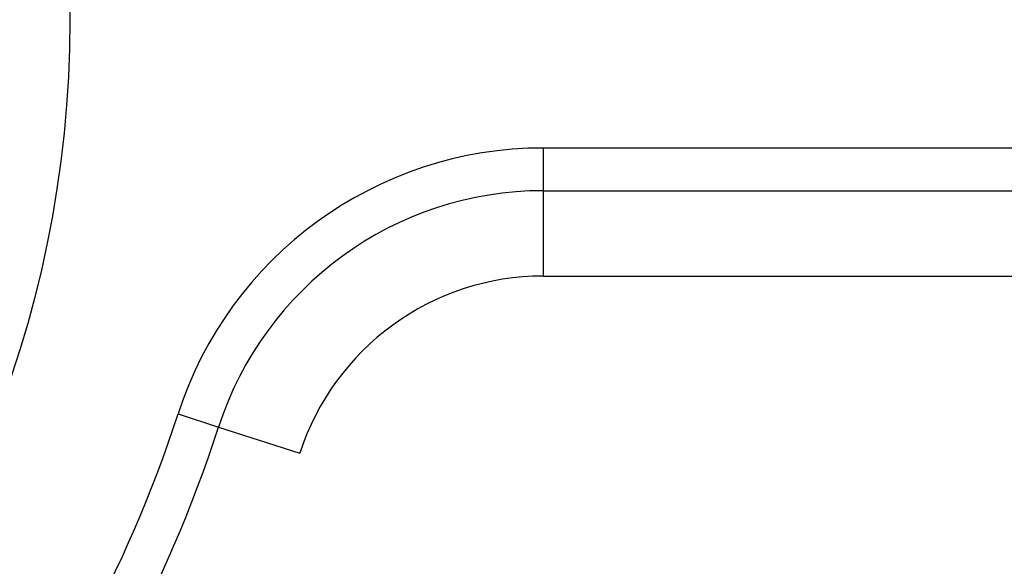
# Model space of a CAD drawing. Header units: inches. Extents: x 0 to 160, y -11 to 104.
# Tile 36 of 121: x 28.795 to 29.123, y 55.361 to 55.544. Entities that reach past the tile are written whole.
import ezdxf

# ---------------------------------------------------------------- set-up
doc = ezdxf.new("R2010")
doc.units = ezdxf.units.IN
doc.header["$LTSCALE"] = 9.61482679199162
doc.header["$MEASUREMENT"] = 0
doc.layers.add('Visible Edges(ANSI)', color=7, linetype='Continuous', lineweight=25)
doc.layers.add('Visible Tangent Edges(ANSI)', color=7, linetype='Continuous', lineweight=25)

msp = doc.modelspace()

# ---------------------------------------------------------------- linework, layer by layer
at = {"layer": 'Visible Edges(ANSI)'}
msp.add_line((28.96960585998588, 55.48665046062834), (29.32596553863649, 55.48665046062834), dxfattribs=at)
msp.add_circle((28.44155089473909, 55.54367232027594), 0.3700500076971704, dxfattribs=at)
for centre, radius, start, end in [((28.96960585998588, 55.37278891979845), 0.1138615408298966, 90, 162.0797868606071), ((28.44145980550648, 55.54358123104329), 0.4412134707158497, 298.5035101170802, 342.079786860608)]:
    msp.add_arc(centre, radius, start, end, dxfattribs=at)
at = {"layer": 'Visible Tangent Edges(ANSI)'}
for p, q in [((29.32596553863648, 55.50088315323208), (28.96960585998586, 55.50088315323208)), ((28.96960585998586, 55.50088315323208), (28.96960585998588, 55.48665046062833)), ((28.96960585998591, 55.48665046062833), (28.96960585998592, 55.45818507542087)), ((28.96960585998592, 55.45818507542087), (29.37692782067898, 55.45818507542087)), ((28.84772600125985, 55.41220253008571), (28.86126820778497, 55.40782324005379)), ((28.86126820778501, 55.40782324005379), (28.88835262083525, 55.39906465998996))]:
    msp.add_line(p, q, dxfattribs=at)
for centre, radius, start, end in [((28.96960585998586, 55.37278891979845), 0.1280942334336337, 90, 162.0797868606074), ((28.96960585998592, 55.37278891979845), 0.0853961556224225, 89.99999999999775, 162.0797868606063), ((28.44145980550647, 55.54358123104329), 0.4269807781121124, 298.5035101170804, 342.0797868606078)]:
    msp.add_arc(centre, radius, start, end, dxfattribs=at)

doc.saveas('drawing.dxf')
